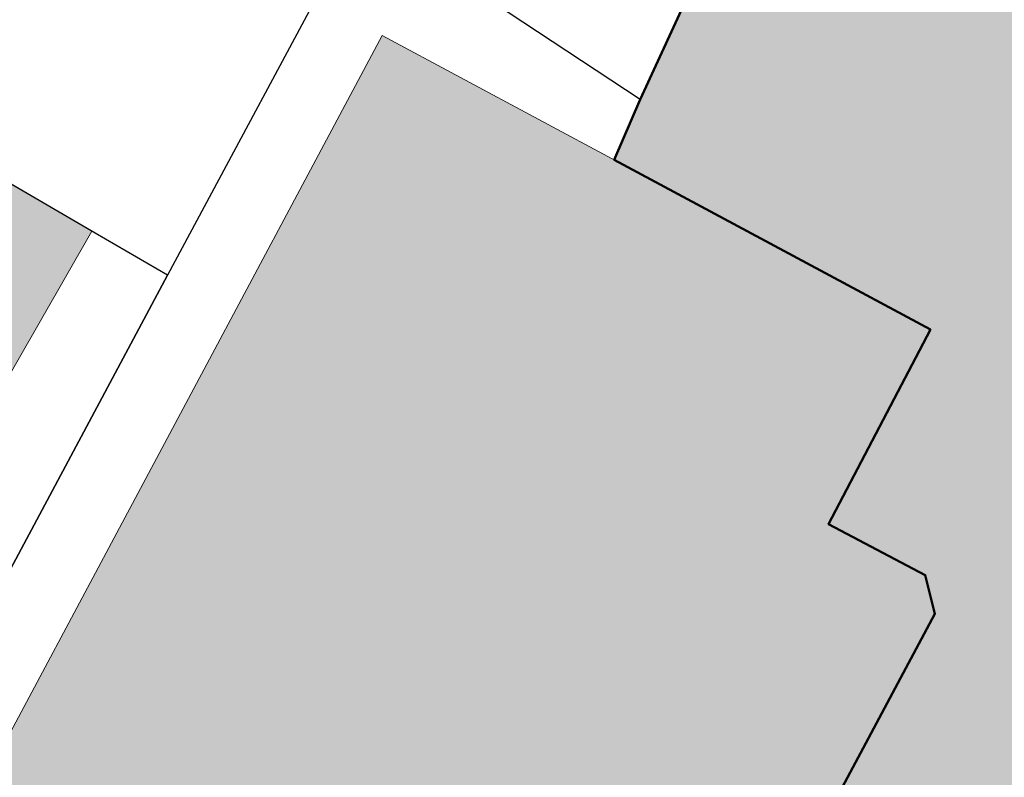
# Model space of a CAD drawing. Header units: metres. Extents: x -373 to 1321, y -1609 to 597.
# Tile 33 of 39: x 626 to 671, y -849 to -815. Entities that reach past the tile are written whole.
import ezdxf

# ---------------------------------------------------------------- set-up
doc = ezdxf.new("R2010")
doc.units = ezdxf.units.M
doc.layers.add('__Grenze Ideenteil', color=7, linetype='Continuous', lineweight=50, true_color=0x903373)
doc.layers.add('A_AX_Gebaeude', color=7, linetype='Continuous', lineweight=18, true_color=0x999999)
doc.layers.add('AX_Flurstueck', color=7, linetype='Continuous', lineweight=18)
doc.layers.add('AX_Gebaeude', color=7, linetype='Continuous', lineweight=18)

msp = doc.modelspace()

# ---------------------------------------------------------------- hatches: boundary and pattern name
at = {"layer": '__Grenze Ideenteil', "linetype": 'Continuous', "lineweight": 0, "true_color": 0x903373, "transparency": 33554562}
msp.add_hatch(color=227, dxfattribs=at).paths.add_polyline_path([(643.769, -882.655), (643.89, -881.711), (647.968, -881.157), (651.086, -876.907), (650.465, -872.617), (661.885, -851.008), (663.428, -850.537), (668.019, -841.941), (667.58, -840.179), (663.178, -837.872), (667.814, -829.01), (653.423, -821.29), (654.594, -818.532), (666.58, -792.553), (674.086, -778.829), (683.282, -785.216), (678.945, -795.802), (691.08, -803.718), (689.33, -809.856), (699.206, -812.775), (698.378, -827.768), (696.578, -844.521), (679.705, -837.764), (671.448, -861.803), (671.728, -861.903), (665.82, -876.067), (664.742, -878.646), (664.492, -878.536), (661.36, -886.058), (667.114, -888.46), (665.494, -890.529), (674.428, -897.238), (672.379, -897.428), (664.412, -891.98), (663.392, -893.369), (659.364, -890.851), (654.396, -895.449), (652.896, -890.202), (650.957, -887.813)])
at = {"layer": 'A_AX_Gebaeude', "linetype": 'Continuous', "lineweight": 0, "true_color": 0x999999}
for points in [[(624.209, -853.679), (632.954, -860.18), (636.43, -854.164), (639.376, -856.284), (638.236, -858.188), (653.244, -866.183), (653.981, -865.965), (661.885, -851.008), (663.428, -850.537), (668.019, -841.941), (667.58, -840.179), (663.178, -837.872), (667.814, -829.01), (642.859, -815.623), (623.009, -852.763)], [(611.549, -832.893), (611.077, -833.706), (612.776, -834.906), (614.74, -836.294), (616.196, -834.021), (617.35, -834.681), (618.434, -835.302), (619.01, -834.296), (622.784, -836.457), (629.631, -824.528), (619.75, -818.758)]]:
    msp.add_hatch(color=253, dxfattribs=at).paths.add_polyline_path(points)

# ---------------------------------------------------------------- linework, layer by layer
at = {"layer": '__Grenze Ideenteil', "flags": 128}
msp.add_lwpolyline([(672.379, -897.428), (664.412, -891.98), (663.392, -893.369), (659.364, -890.851), (654.396, -895.449), (652.896, -890.202), (650.957, -887.813), (643.769, -882.655), (643.89, -881.711), (647.968, -881.157), (651.086, -876.907), (650.465, -872.617), (661.885, -851.008), (663.428, -850.537), (668.019, -841.941), (667.58, -840.179), (663.178, -837.872), (667.814, -829.01), (653.423, -821.29), (654.594, -818.532), (666.58, -792.553), (674.086, -778.829)], dxfattribs=at)
at = {"layer": 'AX_Flurstueck', "color": 7, "linetype": 'Continuous', "lineweight": 25, "transparency": 33554687}
for points in [[(674.086, -778.829, 0), (666.58, -792.553, 0), (654.594, -818.532, 0), (641.869, -810.126, 0), (641.529, -810.766, 0), (633.073, -826.539, 0), (624.25, -843.011, 0), (616.064, -858.292, 0)], [(611.077, -833.706, 0), (612.776, -834.906, 0), (624.25, -843.011, 0), (633.073, -826.539, 0), (629.786, -824.627, 0), (619.82, -818.829, 0), (619.285, -818.518, 0), (615.989, -824.055, 0), (614.476, -826.563, 0), (615.042, -826.901, 0), (614.306, -828.145, 0), (611.077, -833.706, 0)]]:
    msp.add_polyline3d(points, dxfattribs=at)
at = {"layer": 'AX_Gebaeude', "color": 7, "linetype": 'Continuous', "lineweight": 13, "transparency": 33554687}
for points in [[(624.209, -853.679, 0), (632.954, -860.18, 0), (636.43, -854.164, 0), (639.376, -856.284, 0), (638.236, -858.188, 0), (653.244, -866.183, 0), (653.981, -865.965, 0), (661.885, -851.008, 0), (663.428, -850.537, 0), (668.019, -841.941, 0), (667.58, -840.179, 0), (663.178, -837.872, 0), (667.814, -829.01, 0), (642.859, -815.623, 0), (623.009, -852.763, 0), (624.209, -853.679, 0)], [(611.549, -832.893, 0), (611.077, -833.706, 0), (612.776, -834.906, 0), (614.74, -836.294, 0), (616.196, -834.021, 0), (617.35, -834.681, 0), (618.434, -835.302, 0), (619.01, -834.296, 0), (622.784, -836.457, 0), (629.631, -824.528, 0), (619.75, -818.758, 0), (611.549, -832.893, 0)]]:
    msp.add_polyline3d(points, dxfattribs=at)

doc.saveas('drawing.dxf')
